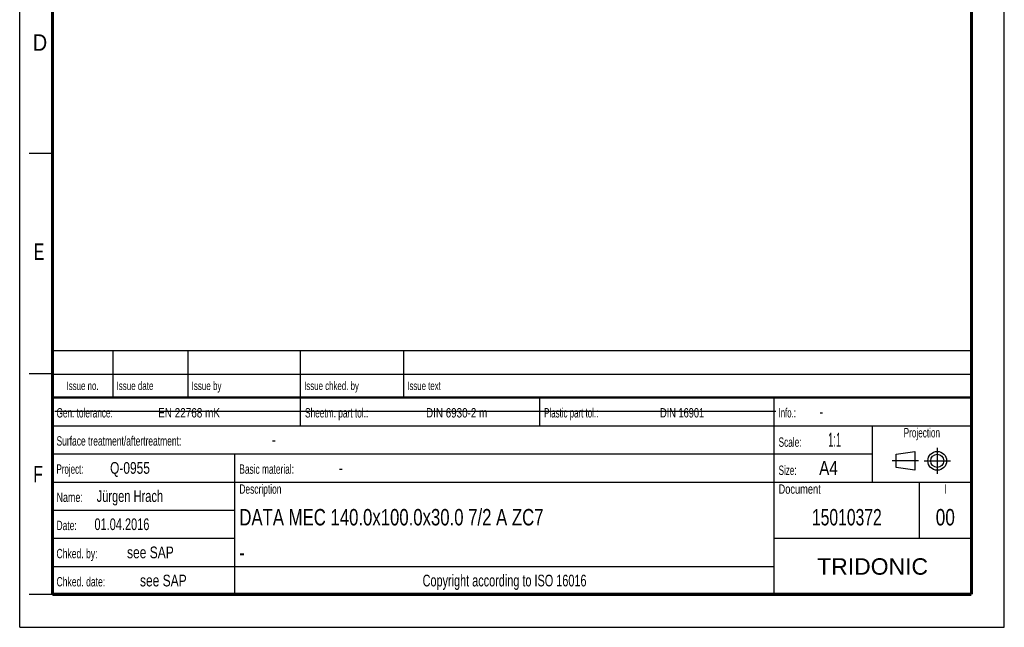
# Model space of a CAD drawing. Header units: millimetres. Extents: x 0 to 210, y 0 to 297.
# Tile 1 of 11: x 0 to 210, y 0 to 129. Entities that reach past the tile are written whole.
import ezdxf
from ezdxf.enums import TextEntityAlignment as Align

# ---------------------------------------------------------------- set-up
doc = ezdxf.new("R2010")
doc.units = ezdxf.units.MM
doc.header["$LTSCALE"] = 19.36
doc.linetypes.add('CENTER', pattern=[0.6, 0.375, -0.075, 0.075, -0.075])
doc.layers.get('0').update_dxf_attribs({"linetype": 'CONTINUOUS'})
doc.layers.add('DEFAULT_1', color=7, linetype='CENTER')
doc.layers.add('Z_NOTICE', color=7, linetype='CONTINUOUS')
doc.styles.add('TEXTSTYLE_2', font='txt', dxfattribs={"width": 0.75})
doc.styles.add('TEXTSTYLE_4', font='arial.ttf')

# ---------------------------------------------------------------- blocks, each defined once
blk = doc.blocks.new('PROJEKTIONSMETHODE_BL0', base_point=(192.31, 35.47))
at = {"color": 2, "linetype": 'CONTINUOUS'}
for p, q in [((186.91, 36.87), (190.91, 37.47)), ((186.91, 34.07), (186.91, 36.87)), ((190.91, 37.47), (190.91, 33.47)), ((190.91, 33.47), (186.91, 34.07))]:
    blk.add_line(p, q, dxfattribs=at)
for radius in [2, 1.4]:
    blk.add_circle((195.71, 35.47), radius, dxfattribs=at)
at = {"layer": 'DEFAULT_1', "color": 2, "linetype": 'CENTER'}
for p, q in [((195.71, 38.27), (195.71, 32.67)), ((191.71, 35.47), (186.11, 35.47)), ((192.91, 35.47), (198.5, 35.47))]:
    blk.add_line(p, q, dxfattribs=at)

msp = doc.modelspace()

# ---------------------------------------------------------------- linework, layer by layer
at = {"color": 2, "linetype": 'CONTINUOUS'}
for p, q in [((0, 0), (0, 297)), ((210, 0), (210, 297)), ((7, 101), (2, 101)), ((6.9136, 48.9602), (6.9136, 58.9602)), ((6.9136, 58.9602), (202.9136, 58.9602)), ((19.9136, 48.9602), (19.9136, 58.9602)), ((35.9136, 48.9602), (35.9136, 58.9602)), ((59.9136, 48.9602), (59.9136, 58.9602)), ((81.9136, 48.9602), (81.9136, 58.9602)), ((202.9136, 48.9602), (202.9136, 58.9602)), ((7, 54), (2, 54)), ((6.9136, 53.9602), (202.9136, 53.9602)), ((6.9135, 6.9601), (6.9135, 48.9601)), ((6.9135, 48.9601), (202.9135, 48.9601)), ((6.9136, 48.9602), (202.9136, 48.9602)), ((59.9135, 42.9601), (59.9135, 48.9601)), ((110.9135, 42.9601), (110.9135, 48.9601)), ((160.9135, 6.9601), (160.9135, 48.9601)), ((202.9135, 6.9601), (202.9135, 48.9601)), ((6.9135, 42.9601), (202.9135, 42.9601)), ((181.9135, 30.9601), (181.9135, 42.9601)), ((6.9135, 36.9601), (181.9135, 36.9601)), ((45.9135, 6.9601), (45.9135, 36.9601)), ((6.9135, 30.9601), (202.9135, 30.9601)), ((191.9135, 18.9601), (191.9135, 30.9601)), ((6.9135, 24.9601), (45.9135, 24.9601)), ((6.9135, 18.9601), (45.9135, 18.9601)), ((160.9135, 18.9601), (202.9135, 18.9601)), ((6.9135, 12.9601), (160.9135, 12.9601)), ((7, 7), (2, 7)), ((6.9135, 6.9601), (202.9135, 6.9601)), ((0, 0), (210, 0))]:
    msp.add_line(p, q, dxfattribs=at)
at = {"color": 7, "linetype": 'CONTINUOUS'}
msp.add_line((7.4681, 46.0424), (161.2681, 46.0424), dxfattribs=at)
for points, const_width in [([(7, 7), (7, 290)], 0.7), ([(203, 7), (203, 290)], 0.7), ([(7, 49), (203, 49)], 0.5), ([(7, 7), (203, 7)], 0.7)]:
    msp.add_lwpolyline(points, dxfattribs=dict(at, const_width=const_width))

# ---------------------------------------------------------------- block references
at = {"color": 2, "linetype": 'CONTINUOUS'}
msp.add_blockref('PROJEKTIONSMETHODE_BL0', (192.3051, 35.4697), dxfattribs=at)

# ---------------------------------------------------------------- texts
at = {"color": 5, "linetype": 'CONTINUOUS', "style": 'TEXTSTYLE_2'}
for s, width, p in [('D', 0.904762, (2.8073, 122.8572)), ('E', 0.714286, (3.0025, 78.3025)), ('F', 0.714286, (2.9222, 30.897))]:
    msp.add_text(s, height=3.5, dxfattribs=dict(at, width=width)).set_placement(p)
at = {"layer": 'Z_NOTICE', "color": 5, "linetype": 'CONTINUOUS', "style": 'TEXTSTYLE_2'}
for s, height, width, p in [('Issue date ', 1.8, 0.707792, (20.6636, 50.5602)), ('Issue by ', 1.8, 0.71164, (36.6636, 50.5602)), ('Issue chked. by', 1.8, 0.698413, (60.6636, 50.5602)), ('Issue text ', 1.8, 0.694805, (82.6636, 50.5602)), ('Gen. tolerance:', 2, 0.657143, (7.851, 44.7101)), ('EN 22768 mK', 2, 0.792208, (29.5296, 44.7101)), ('Sheetm. part tol.:', 2, 0.662698, (60.851, 44.7101)), ('DIN 6930-2 m', 2, 0.78373, (86.6725, 44.7101)), ('Plastic part tol.:', 2, 0.632275, (111.851, 44.7101)), ('DIN 16901', 2, 0.73545, (136.5772, 44.7101)), ('Info.: ', 2, 0.622449, (161.851, 44.7101)), ('-', 2.5, 0.714286, (170.5653, 44.7101)), ('Surface treatment/aftertreatment: ', 2, 0.67577, (7.851, 38.7101)), ('Scale:  ', 2, 0.660714, (161.851, 38.4601)), ('1:1', 3, 0.5, (172.4225, 38.4601)), ('-', 2.5, 0.714286, (53.8034, 38.7101)), ('Project: ', 2, 0.634921, (7.851, 32.7101)), ('Q-0955', 2.5, 0.761905, (19.2796, 32.7101)), ('Basic material: ', 2, 0.66369, (46.851, 32.7101)), ('-', 2.5, 0.714286, (68.0891, 32.7101)), ('Size: ', 2, 0.646825, (161.851, 32.4601)), (' A4', 3, 0.809524, (169.613, 32.4601)), ('Jürgen Hrach', 2.5, 0.705357, (16.4225, 26.7101)), ('Description', 2, 0.670996, (46.851, 28.4601)), ('Document', 2, 0.738095, (161.851, 28.4601)), ('Name: ', 2, 0.714286, (7.851, 26.7101)), ('01.04.2016', 2.5, 0.7, (15.9463, 20.7101)), ('Date: ', 2, 0.674603, (7.851, 20.7101)), ('Chked. by: ', 2, 0.683983, (7.851, 14.7101)), ('see SAP', 2.5, 0.765306, (22.8987, 14.7101)), ('Chked. date: ', 2, 0.684982, (7.851, 8.7101)), ('see SAP', 2.5, 0.765306, (25.6606, 8.7101))]:
    msp.add_text(s, height=height, dxfattribs=dict(at, width=width)).set_placement(p)
for s, height, width, p in [('Issue no.', 1.8, 0.698413, (13.4136, 50.5602)), ('Projection', 2, 0.652381, (192.4135, 40.4601)), ('I', 2, 0.642857, (197.4135, 28.4601)), ('Copyright according to ISO 16016', 2.5, 0.694196, (103.4135, 8.7101))]:
    msp.add_text(s, height=height, dxfattribs=dict(at, width=width)).set_placement(p, align=Align.CENTER)
at = {"layer": 'Z_NOTICE', "color": 7, "linetype": 'CONTINUOUS', "style": 'TEXTSTYLE_2'}
for s, width, p in [('DATA MEC 140.0x100.0x30.0 7/2 A ZC7', 0.762585, (46.851, 21.7101)), ('-', 0.714286, (46.851, 14.2101))]:
    msp.add_text(s, height=3.5, dxfattribs=dict(at, width=width)).set_placement(p)
for s, width, p in [('15010372', 0.714286, (176.4135, 21.7101)), ('00', 0.785714, (197.4135, 21.7101))]:
    msp.add_text(s, height=3.5, dxfattribs=dict(at, width=width)).set_placement(p, align=Align.CENTER)
at = {"layer": 'Z_NOTICE', "color": 5, "linetype": 'CONTINUOUS', "style": 'TEXTSTYLE_4'}
msp.add_text('TRIDONIC', height=3.5, dxfattribs=at).set_placement((181.9135, 11.2101), align=Align.CENTER)

doc.saveas('drawing.dxf')
